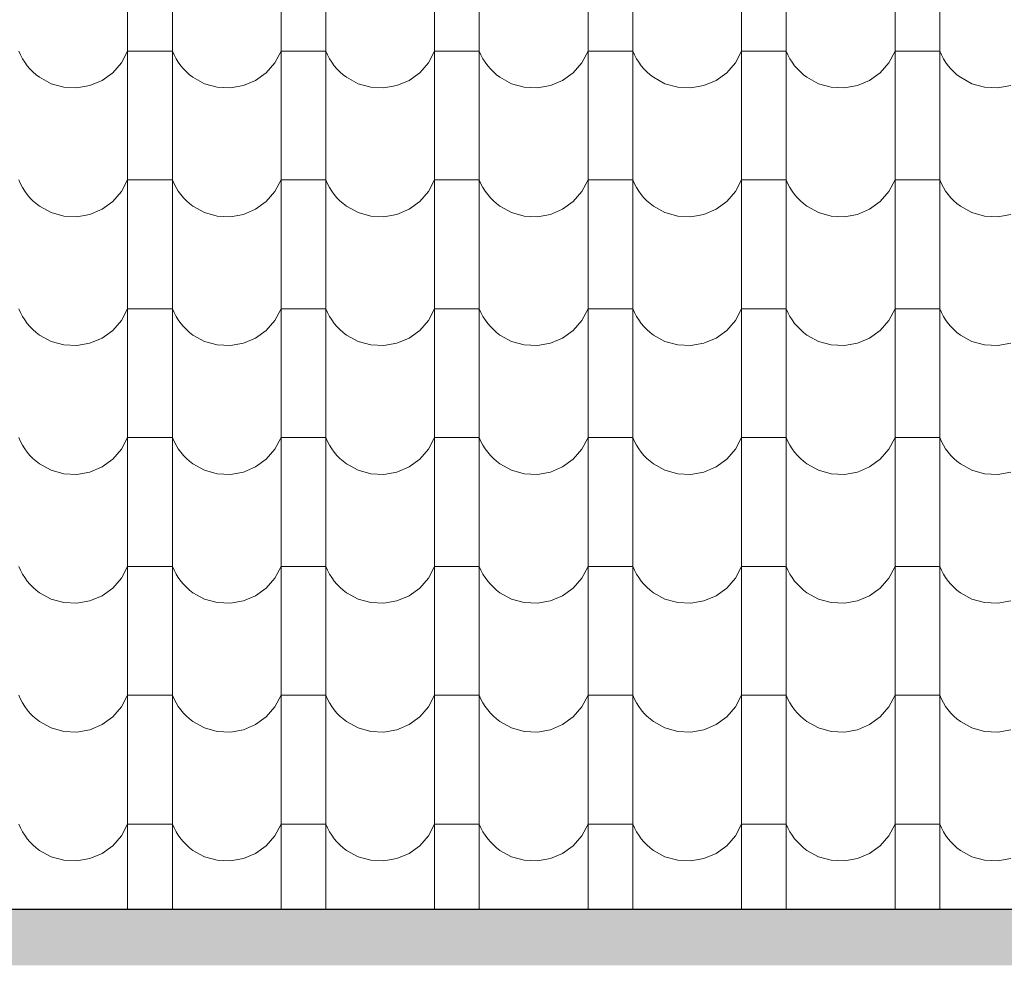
# Model space of a CAD drawing. Header units: millimetres. Extents: x -29624 to 9939, y -6894 to 6495.
# Tile 122 of 243: x -6621 to -6409, y -3588 to -3385. Entities that reach past the tile are written whole.
import ezdxf

# ---------------------------------------------------------------- set-up
doc = ezdxf.new("R2010")
doc.units = ezdxf.units.MM
doc.header["$MEASUREMENT"] = 0
doc.layers.add('810-G Ogólne', color=7, linetype='Continuous')
doc.layers.add('990-D Import IFC', color=7, linetype='Continuous')

# ---------------------------------------------------------------- blocks, each defined once
blk = doc.blocks.new('*X1822', base_point=(515069.4, 47309.9))
at = {"layer": '990-D Import IFC', "color": 251, "linetype": 'Continuous', "lineweight": 13, "true_color": 0x6a6a6a}
for p, q in [((534821.4, -17785.1), (534821.4, -18062.1)), ((534917.5, -17785.1), (534917.5, -18062.1)), ((535151.4, -17785.1), (535151.4, -18062.1)), ((535247.5, -17785.1), (535247.5, -18062.1)), ((535481.4, -17785.1), (535481.4, -18062.1)), ((535577.5, -17785.1), (535577.5, -18062.1)), ((535811.4, -17785.1), (535811.4, -18062.1)), ((535907.5, -17785.1), (535907.5, -18062.1)), ((536141.4, -17785.1), (536141.4, -18062.1)), ((536237.5, -17785.1), (536237.5, -18062.1)), ((536471.4, -17785.1), (536471.4, -18062.1)), ((536567.5, -17785.1), (536567.5, -18062.1)), ((534587.5, -17893.2), (534591.1, -17901.5)), ((534591.1, -17901.5), (534595.4, -17909.6)), ((534595.4, -17909.6), (534600.2, -17917.3)), ((534808.1, -17918.2), (534821.4, -17893.2)), ((534869.4, -17893.2), (534821.4, -17893.2)), ((534917.5, -17893.2), (534869.4, -17893.2)), ((534917.5, -17893.2), (534921.1, -17901.5)), ((534921.1, -17901.5), (534925.4, -17909.6)), ((534925.4, -17909.6), (534930.2, -17917.3)), ((535138.1, -17918.2), (535151.4, -17893.2)), ((535199.4, -17893.2), (535151.4, -17893.2)), ((535247.5, -17893.2), (535199.4, -17893.2)), ((535247.5, -17893.2), (535251.1, -17901.5)), ((535251.1, -17901.5), (535255.4, -17909.6)), ((535255.4, -17909.6), (535260.2, -17917.3)), ((535468.1, -17918.2), (535481.4, -17893.2)), ((535529.4, -17893.2), (535481.4, -17893.2)), ((535577.5, -17893.2), (535529.4, -17893.2)), ((535577.5, -17893.2), (535581.1, -17901.5)), ((535581.1, -17901.5), (535585.4, -17909.6)), ((535585.4, -17909.6), (535590.2, -17917.3)), ((535798.1, -17918.2), (535811.4, -17893.2)), ((535859.4, -17893.2), (535811.4, -17893.2)), ((535907.5, -17893.2), (535859.4, -17893.2)), ((535907.5, -17893.2), (535911.1, -17901.5)), ((535911.1, -17901.5), (535915.4, -17909.6)), ((535915.4, -17909.6), (535920.2, -17917.3)), ((536128.1, -17918.2), (536141.4, -17893.2)), ((536189.4, -17893.2), (536141.4, -17893.2)), ((536237.5, -17893.2), (536189.4, -17893.2)), ((536237.5, -17893.2), (536241.1, -17901.5)), ((536241.1, -17901.5), (536245.4, -17909.6)), ((536245.4, -17909.6), (536250.2, -17917.3)), ((536458.1, -17918.2), (536471.4, -17893.2)), ((536519.4, -17893.2), (536471.4, -17893.2)), ((536567.5, -17893.2), (536519.4, -17893.2)), ((536567.5, -17893.2), (536571.1, -17901.5)), ((536571.1, -17901.5), (536575.4, -17909.6)), ((536575.4, -17909.6), (536580.2, -17917.3)), ((534600.2, -17917.3), (534605.5, -17924.7)), ((534605.5, -17924.7), (534611.4, -17931.6)), ((534611.4, -17931.6), (534617.8, -17938.1)), ((534789.4, -17939.7), (534808.1, -17918.2)), ((534930.2, -17917.3), (534935.5, -17924.7)), ((534935.5, -17924.7), (534941.4, -17931.6)), ((534941.4, -17931.6), (534947.8, -17938.1)), ((535119.4, -17939.7), (535138.1, -17918.2)), ((535260.2, -17917.3), (535265.5, -17924.7)), ((535265.5, -17924.7), (535271.4, -17931.6)), ((535271.4, -17931.6), (535277.8, -17938.1)), ((535449.4, -17939.7), (535468.1, -17918.2)), ((535590.2, -17917.3), (535595.5, -17924.7)), ((535595.5, -17924.7), (535601.4, -17931.6)), ((535601.4, -17931.6), (535607.8, -17938.1)), ((535779.4, -17939.7), (535798.1, -17918.2)), ((535920.2, -17917.3), (535925.5, -17924.7)), ((535925.5, -17924.7), (535931.4, -17931.6)), ((535931.4, -17931.6), (535937.8, -17938.1)), ((536109.4, -17939.7), (536128.1, -17918.2)), ((536250.2, -17917.3), (536255.5, -17924.7)), ((536255.5, -17924.7), (536261.4, -17931.6)), ((536261.4, -17931.6), (536267.8, -17938.1)), ((536439.4, -17939.7), (536458.1, -17918.2)), ((536580.2, -17917.3), (536585.5, -17924.7)), ((536585.5, -17924.7), (536591.4, -17931.6)), ((536591.4, -17931.6), (536597.8, -17938.1)), ((534617.8, -17938.1), (534624.6, -17944.2)), ((534624.6, -17944.2), (534631.9, -17949.7)), ((534631.9, -17949.7), (534656.7, -17963.4)), ((534766.5, -17956.4), (534789.4, -17939.7)), ((534947.8, -17938.1), (534954.6, -17944.2)), ((534954.6, -17944.2), (534961.9, -17949.7)), ((534961.9, -17949.7), (534986.7, -17963.4)), ((535096.5, -17956.4), (535119.4, -17939.7)), ((535277.8, -17938.1), (535284.6, -17944.2)), ((535284.6, -17944.2), (535291.9, -17949.7)), ((535291.9, -17949.7), (535316.7, -17963.4)), ((535426.5, -17956.4), (535449.4, -17939.7)), ((535607.8, -17938.1), (535614.6, -17944.2)), ((535614.6, -17944.2), (535621.9, -17949.7)), ((535621.9, -17949.7), (535646.7, -17963.4)), ((535756.5, -17956.4), (535779.4, -17939.7)), ((535937.8, -17938.1), (535944.6, -17944.2)), ((535944.6, -17944.2), (535951.9, -17949.7)), ((535951.9, -17949.7), (535976.7, -17963.4)), ((536086.5, -17956.4), (536109.4, -17939.7)), ((536267.8, -17938.1), (536274.6, -17944.2)), ((536274.6, -17944.2), (536281.9, -17949.7)), ((536281.9, -17949.7), (536306.7, -17963.4)), ((536416.5, -17956.4), (536439.4, -17939.7)), ((536597.8, -17938.1), (536604.6, -17944.2)), ((536604.6, -17944.2), (536611.9, -17949.7)), ((536611.9, -17949.7), (536636.7, -17963.4)), ((534656.7, -17963.4), (534684.1, -17971.1)), ((534684.1, -17971.1), (534712.4, -17972.5)), ((534712.4, -17972.5), (534740.4, -17967.5)), ((534740.4, -17967.5), (534766.5, -17956.4)), ((534986.7, -17963.4), (535014.1, -17971.1)), ((535014.1, -17971.1), (535042.4, -17972.5)), ((535042.4, -17972.5), (535070.4, -17967.5)), ((535070.4, -17967.5), (535096.5, -17956.4)), ((535316.7, -17963.4), (535344.1, -17971.1)), ((535344.1, -17971.1), (535372.4, -17972.5)), ((535372.4, -17972.5), (535400.4, -17967.5)), ((535400.4, -17967.5), (535426.5, -17956.4)), ((535646.7, -17963.4), (535674.1, -17971.1)), ((535674.1, -17971.1), (535702.4, -17972.5)), ((535702.4, -17972.5), (535730.4, -17967.5)), ((535730.4, -17967.5), (535756.5, -17956.4)), ((535976.7, -17963.4), (536004.1, -17971.1)), ((536004.1, -17971.1), (536032.4, -17972.5)), ((536032.4, -17972.5), (536060.4, -17967.5)), ((536060.4, -17967.5), (536086.5, -17956.4)), ((536306.7, -17963.4), (536334.1, -17971.1)), ((536334.1, -17971.1), (536362.4, -17972.5)), ((536362.4, -17972.5), (536390.4, -17967.5)), ((536390.4, -17967.5), (536416.5, -17956.4)), ((536636.7, -17963.4), (536664.1, -17971.1)), ((536664.1, -17971.1), (536692.4, -17972.5)), ((536692.4, -17972.5), (536720.4, -17967.5)), ((534821.4, -18062.1), (534821.4, -18339.1)), ((534917.5, -18062.1), (534917.5, -18339.1)), ((535151.4, -18062.1), (535151.4, -18339.1)), ((535247.5, -18062.1), (535247.5, -18339.1)), ((535481.4, -18062.1), (535481.4, -18339.1)), ((535577.5, -18062.1), (535577.5, -18339.1)), ((535811.4, -18062.1), (535811.4, -18339.1)), ((535907.5, -18062.1), (535907.5, -18339.1)), ((536141.4, -18062.1), (536141.4, -18339.1)), ((536237.5, -18062.1), (536237.5, -18339.1)), ((536471.4, -18062.1), (536471.4, -18339.1)), ((536567.5, -18062.1), (536567.5, -18339.1)), ((534587.5, -18170.2), (534591.1, -18178.5)), ((534591.1, -18178.5), (534595.4, -18186.6)), ((534808.1, -18195.2), (534821.4, -18170.2)), ((534869.4, -18170.2), (534821.4, -18170.2)), ((534917.5, -18170.2), (534869.4, -18170.2)), ((534917.5, -18170.2), (534921.1, -18178.5)), ((534921.1, -18178.5), (534925.4, -18186.6)), ((535138.1, -18195.2), (535151.4, -18170.2)), ((535199.4, -18170.2), (535151.4, -18170.2)), ((535247.5, -18170.2), (535199.4, -18170.2)), ((535247.5, -18170.2), (535251.1, -18178.5)), ((535251.1, -18178.5), (535255.4, -18186.6)), ((535468.1, -18195.2), (535481.4, -18170.2)), ((535529.4, -18170.2), (535481.4, -18170.2)), ((535577.5, -18170.2), (535529.4, -18170.2)), ((535577.5, -18170.2), (535581.1, -18178.5)), ((535581.1, -18178.5), (535585.4, -18186.6)), ((535798.1, -18195.2), (535811.4, -18170.2)), ((535859.4, -18170.2), (535811.4, -18170.2)), ((535907.5, -18170.2), (535859.4, -18170.2)), ((535907.5, -18170.2), (535911.1, -18178.5)), ((535911.1, -18178.5), (535915.4, -18186.6)), ((536128.1, -18195.2), (536141.4, -18170.2)), ((536189.4, -18170.2), (536141.4, -18170.2)), ((536237.5, -18170.2), (536189.4, -18170.2)), ((536237.5, -18170.2), (536241.1, -18178.5)), ((536241.1, -18178.5), (536245.4, -18186.6)), ((536458.1, -18195.2), (536471.4, -18170.2)), ((536519.4, -18170.2), (536471.4, -18170.2)), ((536567.5, -18170.2), (536519.4, -18170.2)), ((536567.5, -18170.2), (536571.1, -18178.5)), ((536571.1, -18178.5), (536575.4, -18186.6)), ((534595.4, -18186.6), (534600.2, -18194.3)), ((534600.2, -18194.3), (534605.5, -18201.7)), ((534605.5, -18201.7), (534611.4, -18208.6)), ((534789.4, -18216.7), (534808.1, -18195.2)), ((534925.4, -18186.6), (534930.2, -18194.3)), ((534930.2, -18194.3), (534935.5, -18201.7)), ((534935.5, -18201.7), (534941.4, -18208.6)), ((535119.4, -18216.7), (535138.1, -18195.2)), ((535255.4, -18186.6), (535260.2, -18194.3)), ((535260.2, -18194.3), (535265.5, -18201.7)), ((535265.5, -18201.7), (535271.4, -18208.6)), ((535449.4, -18216.7), (535468.1, -18195.2)), ((535585.4, -18186.6), (535590.2, -18194.3)), ((535590.2, -18194.3), (535595.5, -18201.7)), ((535595.5, -18201.7), (535601.4, -18208.6)), ((535779.4, -18216.7), (535798.1, -18195.2)), ((535915.4, -18186.6), (535920.2, -18194.3)), ((535920.2, -18194.3), (535925.5, -18201.7)), ((535925.5, -18201.7), (535931.4, -18208.6)), ((536109.4, -18216.7), (536128.1, -18195.2)), ((536245.4, -18186.6), (536250.2, -18194.3)), ((536250.2, -18194.3), (536255.5, -18201.7)), ((536255.5, -18201.7), (536261.4, -18208.6)), ((536439.4, -18216.7), (536458.1, -18195.2)), ((536575.4, -18186.6), (536580.2, -18194.3)), ((536580.2, -18194.3), (536585.5, -18201.7)), ((536585.5, -18201.7), (536591.4, -18208.6)), ((534611.4, -18208.6), (534617.8, -18215.1)), ((534617.8, -18215.1), (534624.6, -18221.2)), ((534624.6, -18221.2), (534631.9, -18226.7)), ((534631.9, -18226.7), (534656.7, -18240.4)), ((534766.5, -18233.4), (534789.4, -18216.7)), ((534941.4, -18208.6), (534947.8, -18215.1)), ((534947.8, -18215.1), (534954.6, -18221.2)), ((534954.6, -18221.2), (534961.9, -18226.7)), ((534961.9, -18226.7), (534986.7, -18240.4)), ((535096.5, -18233.4), (535119.4, -18216.7)), ((535271.4, -18208.6), (535277.8, -18215.1)), ((535277.8, -18215.1), (535284.6, -18221.2)), ((535284.6, -18221.2), (535291.9, -18226.7)), ((535291.9, -18226.7), (535316.7, -18240.4)), ((535426.5, -18233.4), (535449.4, -18216.7)), ((535601.4, -18208.6), (535607.8, -18215.1)), ((535607.8, -18215.1), (535614.6, -18221.2)), ((535614.6, -18221.2), (535621.9, -18226.7)), ((535621.9, -18226.7), (535646.7, -18240.4)), ((535756.5, -18233.4), (535779.4, -18216.7)), ((535931.4, -18208.6), (535937.8, -18215.1)), ((535937.8, -18215.1), (535944.6, -18221.2)), ((535944.6, -18221.2), (535951.9, -18226.7)), ((535951.9, -18226.7), (535976.7, -18240.4)), ((536086.5, -18233.4), (536109.4, -18216.7)), ((536261.4, -18208.6), (536267.8, -18215.1)), ((536267.8, -18215.1), (536274.6, -18221.2)), ((536274.6, -18221.2), (536281.9, -18226.7)), ((536281.9, -18226.7), (536306.7, -18240.4)), ((536416.5, -18233.4), (536439.4, -18216.7)), ((536591.4, -18208.6), (536597.8, -18215.1)), ((536597.8, -18215.1), (536604.6, -18221.2)), ((536604.6, -18221.2), (536611.9, -18226.7)), ((536611.9, -18226.7), (536636.7, -18240.4)), ((534656.7, -18240.4), (534684.1, -18248.1)), ((534684.1, -18248.1), (534712.4, -18249.5)), ((534712.4, -18249.5), (534740.4, -18244.5)), ((534740.4, -18244.5), (534766.5, -18233.4)), ((534986.7, -18240.4), (535014.1, -18248.1)), ((535014.1, -18248.1), (535042.4, -18249.5)), ((535042.4, -18249.5), (535070.4, -18244.5)), ((535070.4, -18244.5), (535096.5, -18233.4)), ((535316.7, -18240.4), (535344.1, -18248.1)), ((535344.1, -18248.1), (535372.4, -18249.5)), ((535372.4, -18249.5), (535400.4, -18244.5)), ((535400.4, -18244.5), (535426.5, -18233.4)), ((535646.7, -18240.4), (535674.1, -18248.1)), ((535674.1, -18248.1), (535702.4, -18249.5)), ((535702.4, -18249.5), (535730.4, -18244.5)), ((535730.4, -18244.5), (535756.5, -18233.4)), ((535976.7, -18240.4), (536004.1, -18248.1)), ((536004.1, -18248.1), (536032.4, -18249.5)), ((536032.4, -18249.5), (536060.4, -18244.5)), ((536060.4, -18244.5), (536086.5, -18233.4)), ((536306.7, -18240.4), (536334.1, -18248.1)), ((536334.1, -18248.1), (536362.4, -18249.5)), ((536362.4, -18249.5), (536390.4, -18244.5)), ((536390.4, -18244.5), (536416.5, -18233.4)), ((536636.7, -18240.4), (536664.1, -18248.1)), ((536664.1, -18248.1), (536692.4, -18249.5)), ((536692.4, -18249.5), (536720.4, -18244.5)), ((534821.4, -18339.1), (534821.4, -18616.1)), ((534917.5, -18339.1), (534917.5, -18616.1)), ((535151.4, -18339.1), (535151.4, -18616.1)), ((535247.5, -18339.1), (535247.5, -18616.1)), ((535481.4, -18339.1), (535481.4, -18616.1)), ((535577.5, -18339.1), (535577.5, -18616.1)), ((535811.4, -18339.1), (535811.4, -18616.1)), ((535907.5, -18339.1), (535907.5, -18616.1)), ((536141.4, -18339.1), (536141.4, -18616.1)), ((536237.5, -18339.1), (536237.5, -18616.1)), ((536471.4, -18339.1), (536471.4, -18616.1)), ((536567.5, -18339.1), (536567.5, -18616.1)), ((534587.5, -18447.2), (534591.1, -18455.5)), ((534591.1, -18455.5), (534595.4, -18463.6)), ((534808.1, -18472.2), (534821.4, -18447.2)), ((534869.4, -18447.2), (534821.4, -18447.2)), ((534917.5, -18447.2), (534869.4, -18447.2)), ((534917.5, -18447.2), (534921.1, -18455.5)), ((534921.1, -18455.5), (534925.4, -18463.6)), ((535138.1, -18472.2), (535151.4, -18447.2)), ((535199.4, -18447.2), (535151.4, -18447.2)), ((535247.5, -18447.2), (535199.4, -18447.2)), ((535247.5, -18447.2), (535251.1, -18455.5)), ((535251.1, -18455.5), (535255.4, -18463.6)), ((535468.1, -18472.2), (535481.4, -18447.2)), ((535529.4, -18447.2), (535481.4, -18447.2)), ((535577.5, -18447.2), (535529.4, -18447.2)), ((535577.5, -18447.2), (535581.1, -18455.5)), ((535581.1, -18455.5), (535585.4, -18463.6)), ((535798.1, -18472.2), (535811.4, -18447.2)), ((535859.4, -18447.2), (535811.4, -18447.2)), ((535907.5, -18447.2), (535859.4, -18447.2)), ((535907.5, -18447.2), (535911.1, -18455.5)), ((535911.1, -18455.5), (535915.4, -18463.6)), ((536128.1, -18472.2), (536141.4, -18447.2)), ((536189.4, -18447.2), (536141.4, -18447.2)), ((536237.5, -18447.2), (536189.4, -18447.2)), ((536237.5, -18447.2), (536241.1, -18455.5)), ((536241.1, -18455.5), (536245.4, -18463.6)), ((536458.1, -18472.2), (536471.4, -18447.2)), ((536519.4, -18447.2), (536471.4, -18447.2)), ((536567.5, -18447.2), (536519.4, -18447.2)), ((536567.5, -18447.2), (536571.1, -18455.5)), ((536571.1, -18455.5), (536575.4, -18463.6)), ((534595.4, -18463.6), (534600.2, -18471.3)), ((534600.2, -18471.3), (534605.5, -18478.7)), ((534605.5, -18478.7), (534611.4, -18485.6)), ((534789.4, -18493.7), (534808.1, -18472.2)), ((534925.4, -18463.6), (534930.2, -18471.3)), ((534930.2, -18471.3), (534935.5, -18478.7)), ((534935.5, -18478.7), (534941.4, -18485.6)), ((535119.4, -18493.7), (535138.1, -18472.2)), ((535255.4, -18463.6), (535260.2, -18471.3)), ((535260.2, -18471.3), (535265.5, -18478.7)), ((535265.5, -18478.7), (535271.4, -18485.6)), ((535449.4, -18493.7), (535468.1, -18472.2)), ((535585.4, -18463.6), (535590.2, -18471.3)), ((535590.2, -18471.3), (535595.5, -18478.7)), ((535595.5, -18478.7), (535601.4, -18485.6)), ((535779.4, -18493.7), (535798.1, -18472.2)), ((535915.4, -18463.6), (535920.2, -18471.3)), ((535920.2, -18471.3), (535925.5, -18478.7)), ((535925.5, -18478.7), (535931.4, -18485.6)), ((536109.4, -18493.7), (536128.1, -18472.2)), ((536245.4, -18463.6), (536250.2, -18471.3)), ((536250.2, -18471.3), (536255.5, -18478.7)), ((536255.5, -18478.7), (536261.4, -18485.6)), ((536439.4, -18493.7), (536458.1, -18472.2)), ((536575.4, -18463.6), (536580.2, -18471.3)), ((536580.2, -18471.3), (536585.5, -18478.7)), ((536585.5, -18478.7), (536591.4, -18485.6)), ((534611.4, -18485.6), (534617.8, -18492.1)), ((534617.8, -18492.1), (534624.6, -18498.2)), ((534624.6, -18498.2), (534631.9, -18503.7)), ((534766.5, -18510.4), (534789.4, -18493.7)), ((534941.4, -18485.6), (534947.8, -18492.1)), ((534947.8, -18492.1), (534954.6, -18498.2)), ((534954.6, -18498.2), (534961.9, -18503.7)), ((535096.5, -18510.4), (535119.4, -18493.7)), ((535271.4, -18485.6), (535277.8, -18492.1)), ((535277.8, -18492.1), (535284.6, -18498.2)), ((535284.6, -18498.2), (535291.9, -18503.7)), ((535426.5, -18510.4), (535449.4, -18493.7)), ((535601.4, -18485.6), (535607.8, -18492.1)), ((535607.8, -18492.1), (535614.6, -18498.2)), ((535614.6, -18498.2), (535621.9, -18503.7)), ((535756.5, -18510.4), (535779.4, -18493.7)), ((535931.4, -18485.6), (535937.8, -18492.1)), ((535937.8, -18492.1), (535944.6, -18498.2)), ((535944.6, -18498.2), (535951.9, -18503.7)), ((536086.5, -18510.4), (536109.4, -18493.7)), ((536261.4, -18485.6), (536267.8, -18492.1)), ((536267.8, -18492.1), (536274.6, -18498.2)), ((536274.6, -18498.2), (536281.9, -18503.7)), ((536416.5, -18510.4), (536439.4, -18493.7)), ((536591.4, -18485.6), (536597.8, -18492.1)), ((536597.8, -18492.1), (536604.6, -18498.2)), ((536604.6, -18498.2), (536611.9, -18503.7)), ((534631.9, -18503.7), (534656.7, -18517.4)), ((534656.7, -18517.4), (534684.1, -18525.1)), ((534712.4, -18526.5), (534740.4, -18521.5)), ((534740.4, -18521.5), (534766.5, -18510.4)), ((534961.9, -18503.7), (534986.7, -18517.4)), ((534986.7, -18517.4), (535014.1, -18525.1)), ((535042.4, -18526.5), (535070.4, -18521.5)), ((535070.4, -18521.5), (535096.5, -18510.4)), ((535291.9, -18503.7), (535316.7, -18517.4)), ((535316.7, -18517.4), (535344.1, -18525.1)), ((535372.4, -18526.5), (535400.4, -18521.5)), ((535400.4, -18521.5), (535426.5, -18510.4)), ((535621.9, -18503.7), (535646.7, -18517.4)), ((535646.7, -18517.4), (535674.1, -18525.1)), ((535702.4, -18526.5), (535730.4, -18521.5)), ((535730.4, -18521.5), (535756.5, -18510.4)), ((535951.9, -18503.7), (535976.7, -18517.4)), ((535976.7, -18517.4), (536004.1, -18525.1)), ((536032.4, -18526.5), (536060.4, -18521.5)), ((536060.4, -18521.5), (536086.5, -18510.4)), ((536281.9, -18503.7), (536306.7, -18517.4)), ((536306.7, -18517.4), (536334.1, -18525.1)), ((536362.4, -18526.5), (536390.4, -18521.5)), ((536390.4, -18521.5), (536416.5, -18510.4)), ((536611.9, -18503.7), (536636.7, -18517.4)), ((536636.7, -18517.4), (536664.1, -18525.1)), ((536692.4, -18526.5), (536720.4, -18521.5)), ((534684.1, -18525.1), (534712.4, -18526.5)), ((535014.1, -18525.1), (535042.4, -18526.5)), ((535344.1, -18525.1), (535372.4, -18526.5)), ((535674.1, -18525.1), (535702.4, -18526.5)), ((536004.1, -18525.1), (536032.4, -18526.5)), ((536334.1, -18525.1), (536362.4, -18526.5)), ((536664.1, -18525.1), (536692.4, -18526.5)), ((534821.4, -18616.1), (534821.4, -18893.1)), ((534917.5, -18616.1), (534917.5, -18893.1)), ((535151.4, -18616.1), (535151.4, -18893.1)), ((535247.5, -18616.1), (535247.5, -18893.1)), ((535481.4, -18616.1), (535481.4, -18893.1)), ((535577.5, -18616.1), (535577.5, -18893.1)), ((535811.4, -18616.1), (535811.4, -18893.1)), ((535907.5, -18616.1), (535907.5, -18893.1)), ((536141.4, -18616.1), (536141.4, -18893.1)), ((536237.5, -18616.1), (536237.5, -18893.1)), ((536471.4, -18616.1), (536471.4, -18893.1)), ((536567.5, -18616.1), (536567.5, -18893.1)), ((534587.5, -18724.2), (534591.1, -18732.5)), ((534591.1, -18732.5), (534595.4, -18740.6)), ((534808.1, -18749.2), (534821.4, -18724.2)), ((534869.4, -18724.2), (534821.4, -18724.2)), ((534917.5, -18724.2), (534869.4, -18724.2)), ((534917.5, -18724.2), (534921.1, -18732.5)), ((534921.1, -18732.5), (534925.4, -18740.6)), ((535138.1, -18749.2), (535151.4, -18724.2)), ((535199.4, -18724.2), (535151.4, -18724.2)), ((535247.5, -18724.2), (535199.4, -18724.2)), ((535247.5, -18724.2), (535251.1, -18732.5)), ((535251.1, -18732.5), (535255.4, -18740.6)), ((535468.1, -18749.2), (535481.4, -18724.2)), ((535529.4, -18724.2), (535481.4, -18724.2)), ((535577.5, -18724.2), (535529.4, -18724.2)), ((535577.5, -18724.2), (535581.1, -18732.5)), ((535581.1, -18732.5), (535585.4, -18740.6)), ((535798.1, -18749.2), (535811.4, -18724.2)), ((535859.4, -18724.2), (535811.4, -18724.2)), ((535907.5, -18724.2), (535859.4, -18724.2)), ((535907.5, -18724.2), (535911.1, -18732.5)), ((535911.1, -18732.5), (535915.4, -18740.6)), ((536128.1, -18749.2), (536141.4, -18724.2)), ((536189.4, -18724.2), (536141.4, -18724.2)), ((536237.5, -18724.2), (536189.4, -18724.2)), ((536237.5, -18724.2), (536241.1, -18732.5)), ((536241.1, -18732.5), (536245.4, -18740.6)), ((536458.1, -18749.2), (536471.4, -18724.2)), ((536519.4, -18724.2), (536471.4, -18724.2)), ((536567.5, -18724.2), (536519.4, -18724.2)), ((536567.5, -18724.2), (536571.1, -18732.5)), ((536571.1, -18732.5), (536575.4, -18740.6)), ((534595.4, -18740.6), (534600.2, -18748.3)), ((534600.2, -18748.3), (534605.5, -18755.7)), ((534605.5, -18755.7), (534611.4, -18762.6)), ((534789.4, -18770.7), (534808.1, -18749.2)), ((534925.4, -18740.6), (534930.2, -18748.3)), ((534930.2, -18748.3), (534935.5, -18755.7)), ((534935.5, -18755.7), (534941.4, -18762.6)), ((535119.4, -18770.7), (535138.1, -18749.2)), ((535255.4, -18740.6), (535260.2, -18748.3)), ((535260.2, -18748.3), (535265.5, -18755.7)), ((535265.5, -18755.7), (535271.4, -18762.6)), ((535449.4, -18770.7), (535468.1, -18749.2)), ((535585.4, -18740.6), (535590.2, -18748.3)), ((535590.2, -18748.3), (535595.5, -18755.7)), ((535595.5, -18755.7), (535601.4, -18762.6)), ((535779.4, -18770.7), (535798.1, -18749.2)), ((535915.4, -18740.6), (535920.2, -18748.3)), ((535920.2, -18748.3), (535925.5, -18755.7)), ((535925.5, -18755.7), (535931.4, -18762.6)), ((536109.4, -18770.7), (536128.1, -18749.2)), ((536245.4, -18740.6), (536250.2, -18748.3)), ((536250.2, -18748.3), (536255.5, -18755.7)), ((536255.5, -18755.7), (536261.4, -18762.6)), ((536439.4, -18770.7), (536458.1, -18749.2)), ((536575.4, -18740.6), (536580.2, -18748.3)), ((536580.2, -18748.3), (536585.5, -18755.7)), ((536585.5, -18755.7), (536591.4, -18762.6)), ((534611.4, -18762.6), (534617.8, -18769.1)), ((534617.8, -18769.1), (534624.6, -18775.2)), ((534624.6, -18775.2), (534631.9, -18780.7)), ((534766.5, -18787.4), (534789.4, -18770.7)), ((534941.4, -18762.6), (534947.8, -18769.1)), ((534947.8, -18769.1), (534954.6, -18775.2)), ((534954.6, -18775.2), (534961.9, -18780.7)), ((535096.5, -18787.4), (535119.4, -18770.7)), ((535271.4, -18762.6), (535277.8, -18769.1)), ((535277.8, -18769.1), (535284.6, -18775.2)), ((535284.6, -18775.2), (535291.9, -18780.7)), ((535426.5, -18787.4), (535449.4, -18770.7)), ((535601.4, -18762.6), (535607.8, -18769.1)), ((535607.8, -18769.1), (535614.6, -18775.2)), ((535614.6, -18775.2), (535621.9, -18780.7)), ((535756.5, -18787.4), (535779.4, -18770.7)), ((535931.4, -18762.6), (535937.8, -18769.1)), ((535937.8, -18769.1), (535944.6, -18775.2)), ((535944.6, -18775.2), (535951.9, -18780.7)), ((536086.5, -18787.4), (536109.4, -18770.7)), ((536261.4, -18762.6), (536267.8, -18769.1)), ((536267.8, -18769.1), (536274.6, -18775.2)), ((536274.6, -18775.2), (536281.9, -18780.7)), ((536416.5, -18787.4), (536439.4, -18770.7)), ((536591.4, -18762.6), (536597.8, -18769.1)), ((536597.8, -18769.1), (536604.6, -18775.2)), ((536604.6, -18775.2), (536611.9, -18780.7)), ((534631.9, -18780.7), (534656.7, -18794.4)), ((534656.7, -18794.4), (534684.1, -18802.1)), ((534712.4, -18803.5), (534740.4, -18798.5)), ((534740.4, -18798.5), (534766.5, -18787.4)), ((534961.9, -18780.7), (534986.7, -18794.4)), ((534986.7, -18794.4), (535014.1, -18802.1)), ((535042.4, -18803.5), (535070.4, -18798.5)), ((535070.4, -18798.5), (535096.5, -18787.4)), ((535291.9, -18780.7), (535316.7, -18794.4)), ((535316.7, -18794.4), (535344.1, -18802.1)), ((535372.4, -18803.5), (535400.4, -18798.5)), ((535400.4, -18798.5), (535426.5, -18787.4)), ((535621.9, -18780.7), (535646.7, -18794.4)), ((535646.7, -18794.4), (535674.1, -18802.1)), ((535702.4, -18803.5), (535730.4, -18798.5)), ((535730.4, -18798.5), (535756.5, -18787.4)), ((535951.9, -18780.7), (535976.7, -18794.4)), ((535976.7, -18794.4), (536004.1, -18802.1)), ((536032.4, -18803.5), (536060.4, -18798.5)), ((536060.4, -18798.5), (536086.5, -18787.4)), ((536281.9, -18780.7), (536306.7, -18794.4)), ((536306.7, -18794.4), (536334.1, -18802.1)), ((536362.4, -18803.5), (536390.4, -18798.5)), ((536390.4, -18798.5), (536416.5, -18787.4)), ((536611.9, -18780.7), (536636.7, -18794.4)), ((536636.7, -18794.4), (536664.1, -18802.1)), ((536692.4, -18803.5), (536720.4, -18798.5)), ((534684.1, -18802.1), (534712.4, -18803.5)), ((535014.1, -18802.1), (535042.4, -18803.5)), ((535344.1, -18802.1), (535372.4, -18803.5)), ((535674.1, -18802.1), (535702.4, -18803.5)), ((536004.1, -18802.1), (536032.4, -18803.5)), ((536334.1, -18802.1), (536362.4, -18803.5)), ((536664.1, -18802.1), (536692.4, -18803.5)), ((534821.4, -18893.1), (534821.4, -19170.1)), ((534917.5, -18893.1), (534917.5, -19170.1)), ((535151.4, -18893.1), (535151.4, -19170.1)), ((535247.5, -18893.1), (535247.5, -19170.1)), ((535481.4, -18893.1), (535481.4, -19170.1)), ((535577.5, -18893.1), (535577.5, -19170.1)), ((535811.4, -18893.1), (535811.4, -19170.1)), ((535907.5, -18893.1), (535907.5, -19170.1)), ((536141.4, -18893.1), (536141.4, -19170.1)), ((536237.5, -18893.1), (536237.5, -19170.1)), ((536471.4, -18893.1), (536471.4, -19170.1)), ((536567.5, -18893.1), (536567.5, -19170.1)), ((534587.5, -19001.2), (534591.1, -19009.5)), ((534591.1, -19009.5), (534595.4, -19017.6)), ((534808.1, -19026.2), (534821.4, -19001.2)), ((534869.4, -19001.2), (534821.4, -19001.2)), ((534917.5, -19001.2), (534869.4, -19001.2)), ((534917.5, -19001.2), (534921.1, -19009.5)), ((534921.1, -19009.5), (534925.4, -19017.6)), ((535138.1, -19026.2), (535151.4, -19001.2)), ((535199.4, -19001.2), (535151.4, -19001.2)), ((535247.5, -19001.2), (535199.4, -19001.2)), ((535247.5, -19001.2), (535251.1, -19009.5)), ((535251.1, -19009.5), (535255.4, -19017.6)), ((535468.1, -19026.2), (535481.4, -19001.2)), ((535529.4, -19001.2), (535481.4, -19001.2)), ((535577.5, -19001.2), (535529.4, -19001.2)), ((535577.5, -19001.2), (535581.1, -19009.5)), ((535581.1, -19009.5), (535585.4, -19017.6)), ((535798.1, -19026.2), (535811.4, -19001.2)), ((535859.4, -19001.2), (535811.4, -19001.2)), ((535907.5, -19001.2), (535859.4, -19001.2)), ((535907.5, -19001.2), (535911.1, -19009.5)), ((535911.1, -19009.5), (535915.4, -19017.6)), ((536128.1, -19026.2), (536141.4, -19001.2)), ((536189.4, -19001.2), (536141.4, -19001.2)), ((536237.5, -19001.2), (536189.4, -19001.2)), ((536237.5, -19001.2), (536241.1, -19009.5)), ((536241.1, -19009.5), (536245.4, -19017.6)), ((536458.1, -19026.2), (536471.4, -19001.2)), ((536519.4, -19001.2), (536471.4, -19001.2)), ((536567.5, -19001.2), (536519.4, -19001.2)), ((536567.5, -19001.2), (536571.1, -19009.5)), ((536571.1, -19009.5), (536575.4, -19017.6)), ((534595.4, -19017.6), (534600.2, -19025.3)), ((534600.2, -19025.3), (534605.5, -19032.7)), ((534605.5, -19032.7), (534611.4, -19039.6)), ((534789.4, -19047.7), (534808.1, -19026.2)), ((534925.4, -19017.6), (534930.2, -19025.3)), ((534930.2, -19025.3), (534935.5, -19032.7)), ((534935.5, -19032.7), (534941.4, -19039.6)), ((535119.4, -19047.7), (535138.1, -19026.2)), ((535255.4, -19017.6), (535260.2, -19025.3)), ((535260.2, -19025.3), (535265.5, -19032.7)), ((535265.5, -19032.7), (535271.4, -19039.6)), ((535449.4, -19047.7), (535468.1, -19026.2)), ((535585.4, -19017.6), (535590.2, -19025.3)), ((535590.2, -19025.3), (535595.5, -19032.7)), ((535595.5, -19032.7), (535601.4, -19039.6)), ((535779.4, -19047.7), (535798.1, -19026.2)), ((535915.4, -19017.6), (535920.2, -19025.3)), ((535920.2, -19025.3), (535925.5, -19032.7)), ((535925.5, -19032.7), (535931.4, -19039.6)), ((536109.4, -19047.7), (536128.1, -19026.2)), ((536245.4, -19017.6), (536250.2, -19025.3)), ((536250.2, -19025.3), (536255.5, -19032.7)), ((536255.5, -19032.7), (536261.4, -19039.6)), ((536439.4, -19047.7), (536458.1, -19026.2)), ((536575.4, -19017.6), (536580.2, -19025.3)), ((536580.2, -19025.3), (536585.5, -19032.7)), ((536585.5, -19032.7), (536591.4, -19039.6)), ((534611.4, -19039.6), (534617.8, -19046.1)), ((534617.8, -19046.1), (534624.6, -19052.2)), ((534624.6, -19052.2), (534631.9, -19057.7)), ((534766.5, -19064.4), (534789.4, -19047.7)), ((534941.4, -19039.6), (534947.8, -19046.1)), ((534947.8, -19046.1), (534954.6, -19052.2)), ((534954.6, -19052.2), (534961.9, -19057.7)), ((535096.5, -19064.4), (535119.4, -19047.7)), ((535271.4, -19039.6), (535277.8, -19046.1)), ((535277.8, -19046.1), (535284.6, -19052.2)), ((535284.6, -19052.2), (535291.9, -19057.7)), ((535426.5, -19064.4), (535449.4, -19047.7)), ((535601.4, -19039.6), (535607.8, -19046.1)), ((535607.8, -19046.1), (535614.6, -19052.2)), ((535614.6, -19052.2), (535621.9, -19057.7)), ((535756.5, -19064.4), (535779.4, -19047.7)), ((535931.4, -19039.6), (535937.8, -19046.1)), ((535937.8, -19046.1), (535944.6, -19052.2)), ((535944.6, -19052.2), (535951.9, -19057.7)), ((536086.5, -19064.4), (536109.4, -19047.7)), ((536261.4, -19039.6), (536267.8, -19046.1)), ((536267.8, -19046.1), (536274.6, -19052.2)), ((536274.6, -19052.2), (536281.9, -19057.7)), ((536416.5, -19064.4), (536439.4, -19047.7)), ((536591.4, -19039.6), (536597.8, -19046.1)), ((536597.8, -19046.1), (536604.6, -19052.2)), ((536604.6, -19052.2), (536611.9, -19057.7)), ((534631.9, -19057.7), (534656.7, -19071.4)), ((534656.7, -19071.4), (534684.1, -19079.1)), ((534740.4, -19075.5), (534766.5, -19064.4)), ((534961.9, -19057.7), (534986.7, -19071.4)), ((534986.7, -19071.4), (535014.1, -19079.1)), ((535070.4, -19075.5), (535096.5, -19064.4)), ((535291.9, -19057.7), (535316.7, -19071.4)), ((535316.7, -19071.4), (535344.1, -19079.1)), ((535400.4, -19075.5), (535426.5, -19064.4)), ((535621.9, -19057.7), (535646.7, -19071.4)), ((535646.7, -19071.4), (535674.1, -19079.1)), ((535730.4, -19075.5), (535756.5, -19064.4)), ((535951.9, -19057.7), (535976.7, -19071.4)), ((535976.7, -19071.4), (536004.1, -19079.1)), ((536060.4, -19075.5), (536086.5, -19064.4)), ((536281.9, -19057.7), (536306.7, -19071.4)), ((536306.7, -19071.4), (536334.1, -19079.1)), ((536390.4, -19075.5), (536416.5, -19064.4)), ((536611.9, -19057.7), (536636.7, -19071.4)), ((536636.7, -19071.4), (536664.1, -19079.1)), ((534684.1, -19079.1), (534712.4, -19080.5)), ((534712.4, -19080.5), (534740.4, -19075.5)), ((535014.1, -19079.1), (535042.4, -19080.5)), ((535042.4, -19080.5), (535070.4, -19075.5)), ((535344.1, -19079.1), (535372.4, -19080.5)), ((535372.4, -19080.5), (535400.4, -19075.5)), ((535674.1, -19079.1), (535702.4, -19080.5)), ((535702.4, -19080.5), (535730.4, -19075.5)), ((536004.1, -19079.1), (536032.4, -19080.5)), ((536032.4, -19080.5), (536060.4, -19075.5)), ((536334.1, -19079.1), (536362.4, -19080.5)), ((536362.4, -19080.5), (536390.4, -19075.5)), ((536664.1, -19079.1), (536692.4, -19080.5)), ((536692.4, -19080.5), (536720.4, -19075.5)), ((534821.4, -19170.1), (534821.4, -19447.1)), ((534917.5, -19170.1), (534917.5, -19447.1)), ((535151.4, -19170.1), (535151.4, -19447.1)), ((535247.5, -19170.1), (535247.5, -19447.1)), ((535481.4, -19170.1), (535481.4, -19447.1)), ((535577.5, -19170.1), (535577.5, -19447.1)), ((535811.4, -19170.1), (535811.4, -19447.1)), ((535907.5, -19170.1), (535907.5, -19447.1)), ((536141.4, -19170.1), (536141.4, -19447.1)), ((536237.5, -19170.1), (536237.5, -19447.1)), ((536471.4, -19170.1), (536471.4, -19447.1)), ((536567.5, -19170.1), (536567.5, -19447.1)), ((534587.5, -19278.2), (534591.1, -19286.5)), ((534591.1, -19286.5), (534595.4, -19294.6)), ((534808.1, -19303.2), (534821.4, -19278.2)), ((534869.4, -19278.2), (534821.4, -19278.2)), ((534917.5, -19278.2), (534869.4, -19278.2)), ((534917.5, -19278.2), (534921.1, -19286.5)), ((534921.1, -19286.5), (534925.4, -19294.6)), ((535138.1, -19303.2), (535151.4, -19278.2)), ((535199.4, -19278.2), (535151.4, -19278.2)), ((535247.5, -19278.2), (535199.4, -19278.2)), ((535247.5, -19278.2), (535251.1, -19286.5)), ((535251.1, -19286.5), (535255.4, -19294.6)), ((535468.1, -19303.2), (535481.4, -19278.2)), ((535529.4, -19278.2), (535481.4, -19278.2)), ((535577.5, -19278.2), (535529.4, -19278.2)), ((535577.5, -19278.2), (535581.1, -19286.5)), ((535581.1, -19286.5), (535585.4, -19294.6)), ((535798.1, -19303.2), (535811.4, -19278.2)), ((535859.4, -19278.2), (535811.4, -19278.2)), ((535907.5, -19278.2), (535859.4, -19278.2)), ((535907.5, -19278.2), (535911.1, -19286.5)), ((535911.1, -19286.5), (535915.4, -19294.6)), ((536128.1, -19303.2), (536141.4, -19278.2)), ((536189.4, -19278.2), (536141.4, -19278.2)), ((536237.5, -19278.2), (536189.4, -19278.2)), ((536237.5, -19278.2), (536241.1, -19286.5)), ((536241.1, -19286.5), (536245.4, -19294.6)), ((536458.1, -19303.2), (536471.4, -19278.2)), ((536519.4, -19278.2), (536471.4, -19278.2)), ((536567.5, -19278.2), (536519.4, -19278.2)), ((536567.5, -19278.2), (536571.1, -19286.5)), ((536571.1, -19286.5), (536575.4, -19294.6)), ((534595.4, -19294.6), (534600.2, -19302.3)), ((534600.2, -19302.3), (534605.5, -19309.7)), ((534789.4, -19324.7), (534808.1, -19303.2)), ((534925.4, -19294.6), (534930.2, -19302.3)), ((534930.2, -19302.3), (534935.5, -19309.7)), ((535119.4, -19324.7), (535138.1, -19303.2)), ((535255.4, -19294.6), (535260.2, -19302.3)), ((535260.2, -19302.3), (535265.5, -19309.7)), ((535449.4, -19324.7), (535468.1, -19303.2)), ((535585.4, -19294.6), (535590.2, -19302.3)), ((535590.2, -19302.3), (535595.5, -19309.7)), ((535779.4, -19324.7), (535798.1, -19303.2)), ((535915.4, -19294.6), (535920.2, -19302.3)), ((535920.2, -19302.3), (535925.5, -19309.7)), ((536109.4, -19324.7), (536128.1, -19303.2)), ((536245.4, -19294.6), (536250.2, -19302.3)), ((536250.2, -19302.3), (536255.5, -19309.7)), ((536439.4, -19324.7), (536458.1, -19303.2)), ((536575.4, -19294.6), (536580.2, -19302.3)), ((536580.2, -19302.3), (536585.5, -19309.7)), ((534605.5, -19309.7), (534611.4, -19316.6)), ((534611.4, -19316.6), (534617.8, -19323.1)), ((534617.8, -19323.1), (534624.6, -19329.2)), ((534766.5, -19341.4), (534789.4, -19324.7)), ((534935.5, -19309.7), (534941.4, -19316.6)), ((534941.4, -19316.6), (534947.8, -19323.1)), ((534947.8, -19323.1), (534954.6, -19329.2)), ((535096.5, -19341.4), (535119.4, -19324.7)), ((535265.5, -19309.7), (535271.4, -19316.6)), ((535271.4, -19316.6), (535277.8, -19323.1)), ((535277.8, -19323.1), (535284.6, -19329.2)), ((535426.5, -19341.4), (535449.4, -19324.7)), ((535595.5, -19309.7), (535601.4, -19316.6)), ((535601.4, -19316.6), (535607.8, -19323.1)), ((535607.8, -19323.1), (535614.6, -19329.2)), ((535756.5, -19341.4), (535779.4, -19324.7)), ((535925.5, -19309.7), (535931.4, -19316.6)), ((535931.4, -19316.6), (535937.8, -19323.1)), ((535937.8, -19323.1), (535944.6, -19329.2)), ((536086.5, -19341.4), (536109.4, -19324.7)), ((536255.5, -19309.7), (536261.4, -19316.6)), ((536261.4, -19316.6), (536267.8, -19323.1)), ((536267.8, -19323.1), (536274.6, -19329.2)), ((536416.5, -19341.4), (536439.4, -19324.7)), ((536585.5, -19309.7), (536591.4, -19316.6)), ((536591.4, -19316.6), (536597.8, -19323.1)), ((536597.8, -19323.1), (536604.6, -19329.2)), ((534624.6, -19329.2), (534631.9, -19334.7)), ((534631.9, -19334.7), (534656.7, -19348.4)), ((534656.7, -19348.4), (534684.1, -19356.1)), ((534740.4, -19352.5), (534766.5, -19341.4)), ((534954.6, -19329.2), (534961.9, -19334.7)), ((534961.9, -19334.7), (534986.7, -19348.4)), ((534986.7, -19348.4), (535014.1, -19356.1)), ((535070.4, -19352.5), (535096.5, -19341.4)), ((535284.6, -19329.2), (535291.9, -19334.7)), ((535291.9, -19334.7), (535316.7, -19348.4)), ((535316.7, -19348.4), (535344.1, -19356.1)), ((535400.4, -19352.5), (535426.5, -19341.4)), ((535614.6, -19329.2), (535621.9, -19334.7)), ((535621.9, -19334.7), (535646.7, -19348.4)), ((535646.7, -19348.4), (535674.1, -19356.1)), ((535730.4, -19352.5), (535756.5, -19341.4)), ((535944.6, -19329.2), (535951.9, -19334.7)), ((535951.9, -19334.7), (535976.7, -19348.4)), ((535976.7, -19348.4), (536004.1, -19356.1)), ((536060.4, -19352.5), (536086.5, -19341.4)), ((536274.6, -19329.2), (536281.9, -19334.7)), ((536281.9, -19334.7), (536306.7, -19348.4)), ((536306.7, -19348.4), (536334.1, -19356.1)), ((536390.4, -19352.5), (536416.5, -19341.4)), ((536604.6, -19329.2), (536611.9, -19334.7)), ((536611.9, -19334.7), (536636.7, -19348.4)), ((536636.7, -19348.4), (536664.1, -19356.1)), ((534684.1, -19356.1), (534712.4, -19357.5)), ((534712.4, -19357.5), (534740.4, -19352.5)), ((535014.1, -19356.1), (535042.4, -19357.5)), ((535042.4, -19357.5), (535070.4, -19352.5)), ((535344.1, -19356.1), (535372.4, -19357.5)), ((535372.4, -19357.5), (535400.4, -19352.5)), ((535674.1, -19356.1), (535702.4, -19357.5)), ((535702.4, -19357.5), (535730.4, -19352.5)), ((536004.1, -19356.1), (536032.4, -19357.5)), ((536032.4, -19357.5), (536060.4, -19352.5)), ((536334.1, -19356.1), (536362.4, -19357.5)), ((536362.4, -19357.5), (536390.4, -19352.5)), ((536664.1, -19356.1), (536692.4, -19357.5)), ((536692.4, -19357.5), (536720.4, -19352.5)), ((534821.4, -19447.1), (534821.4, -19724.1)), ((534917.5, -19447.1), (534917.5, -19724.1)), ((535151.4, -19447.1), (535151.4, -19724.1)), ((535247.5, -19447.1), (535247.5, -19724.1)), ((535481.4, -19447.1), (535481.4, -19724.1)), ((535577.5, -19447.1), (535577.5, -19724.1)), ((535811.4, -19447.1), (535811.4, -19724.1)), ((535907.5, -19447.1), (535907.5, -19724.1)), ((536141.4, -19447.1), (536141.4, -19724.1)), ((536237.5, -19447.1), (536237.5, -19724.1)), ((536471.4, -19447.1), (536471.4, -19724.1)), ((536567.5, -19447.1), (536567.5, -19724.1)), ((534587.5, -19555.2), (534591.1, -19563.5)), ((534808.1, -19580.2), (534821.4, -19555.2)), ((534869.4, -19555.2), (534821.4, -19555.2)), ((534917.5, -19555.2), (534869.4, -19555.2)), ((534917.5, -19555.2), (534921.1, -19563.5)), ((535138.1, -19580.2), (535151.4, -19555.2)), ((535199.4, -19555.2), (535151.4, -19555.2)), ((535247.5, -19555.2), (535199.4, -19555.2)), ((535247.5, -19555.2), (535251.1, -19563.5)), ((535468.1, -19580.2), (535481.4, -19555.2)), ((535529.4, -19555.2), (535481.4, -19555.2)), ((535577.5, -19555.2), (535529.4, -19555.2)), ((535577.5, -19555.2), (535581.1, -19563.5)), ((535798.1, -19580.2), (535811.4, -19555.2)), ((535859.4, -19555.2), (535811.4, -19555.2)), ((535907.5, -19555.2), (535859.4, -19555.2)), ((535907.5, -19555.2), (535911.1, -19563.5)), ((536128.1, -19580.2), (536141.4, -19555.2)), ((536189.4, -19555.2), (536141.4, -19555.2)), ((536237.5, -19555.2), (536189.4, -19555.2)), ((536237.5, -19555.2), (536241.1, -19563.5)), ((536458.1, -19580.2), (536471.4, -19555.2)), ((536519.4, -19555.2), (536471.4, -19555.2)), ((536567.5, -19555.2), (536519.4, -19555.2)), ((536567.5, -19555.2), (536571.1, -19563.5)), ((534591.1, -19563.5), (534595.4, -19571.6)), ((534595.4, -19571.6), (534600.2, -19579.3)), ((534600.2, -19579.3), (534605.5, -19586.7)), ((534789.4, -19601.7), (534808.1, -19580.2)), ((534921.1, -19563.5), (534925.4, -19571.6)), ((534925.4, -19571.6), (534930.2, -19579.3)), ((534930.2, -19579.3), (534935.5, -19586.7)), ((535119.4, -19601.7), (535138.1, -19580.2)), ((535251.1, -19563.5), (535255.4, -19571.6)), ((535255.4, -19571.6), (535260.2, -19579.3)), ((535260.2, -19579.3), (535265.5, -19586.7)), ((535449.4, -19601.7), (535468.1, -19580.2)), ((535581.1, -19563.5), (535585.4, -19571.6)), ((535585.4, -19571.6), (535590.2, -19579.3)), ((535590.2, -19579.3), (535595.5, -19586.7)), ((535779.4, -19601.7), (535798.1, -19580.2)), ((535911.1, -19563.5), (535915.4, -19571.6)), ((535915.4, -19571.6), (535920.2, -19579.3)), ((535920.2, -19579.3), (535925.5, -19586.7)), ((536109.4, -19601.7), (536128.1, -19580.2)), ((536241.1, -19563.5), (536245.4, -19571.6)), ((536245.4, -19571.6), (536250.2, -19579.3)), ((536250.2, -19579.3), (536255.5, -19586.7)), ((536439.4, -19601.7), (536458.1, -19580.2)), ((536571.1, -19563.5), (536575.4, -19571.6)), ((536575.4, -19571.6), (536580.2, -19579.3)), ((536580.2, -19579.3), (536585.5, -19586.7)), ((534605.5, -19586.7), (534611.4, -19593.6)), ((534611.4, -19593.6), (534617.8, -19600.1)), ((534617.8, -19600.1), (534624.6, -19606.2)), ((534766.5, -19618.4), (534789.4, -19601.7)), ((534935.5, -19586.7), (534941.4, -19593.6)), ((534941.4, -19593.6), (534947.8, -19600.1)), ((534947.8, -19600.1), (534954.6, -19606.2)), ((535096.5, -19618.4), (535119.4, -19601.7)), ((535265.5, -19586.7), (535271.4, -19593.6)), ((535271.4, -19593.6), (535277.8, -19600.1)), ((535277.8, -19600.1), (535284.6, -19606.2)), ((535426.5, -19618.4), (535449.4, -19601.7)), ((535595.5, -19586.7), (535601.4, -19593.6)), ((535601.4, -19593.6), (535607.8, -19600.1)), ((535607.8, -19600.1), (535614.6, -19606.2)), ((535756.5, -19618.4), (535779.4, -19601.7)), ((535925.5, -19586.7), (535931.4, -19593.6)), ((535931.4, -19593.6), (535937.8, -19600.1)), ((535937.8, -19600.1), (535944.6, -19606.2)), ((536086.5, -19618.4), (536109.4, -19601.7)), ((536255.5, -19586.7), (536261.4, -19593.6)), ((536261.4, -19593.6), (536267.8, -19600.1)), ((536267.8, -19600.1), (536274.6, -19606.2)), ((536416.5, -19618.4), (536439.4, -19601.7)), ((536585.5, -19586.7), (536591.4, -19593.6)), ((536591.4, -19593.6), (536597.8, -19600.1)), ((536597.8, -19600.1), (536604.6, -19606.2)), ((534624.6, -19606.2), (534631.9, -19611.7)), ((534631.9, -19611.7), (534656.7, -19625.4)), ((534656.7, -19625.4), (534684.1, -19633.1)), ((534740.4, -19629.5), (534766.5, -19618.4)), ((534954.6, -19606.2), (534961.9, -19611.7)), ((534961.9, -19611.7), (534986.7, -19625.4)), ((534986.7, -19625.4), (535014.1, -19633.1)), ((535070.4, -19629.5), (535096.5, -19618.4)), ((535284.6, -19606.2), (535291.9, -19611.7)), ((535291.9, -19611.7), (535316.7, -19625.4)), ((535316.7, -19625.4), (535344.1, -19633.1)), ((535400.4, -19629.5), (535426.5, -19618.4)), ((535614.6, -19606.2), (535621.9, -19611.7)), ((535621.9, -19611.7), (535646.7, -19625.4)), ((535646.7, -19625.4), (535674.1, -19633.1)), ((535730.4, -19629.5), (535756.5, -19618.4)), ((535944.6, -19606.2), (535951.9, -19611.7)), ((535951.9, -19611.7), (535976.7, -19625.4)), ((535976.7, -19625.4), (536004.1, -19633.1)), ((536060.4, -19629.5), (536086.5, -19618.4)), ((536274.6, -19606.2), (536281.9, -19611.7)), ((536281.9, -19611.7), (536306.7, -19625.4)), ((536306.7, -19625.4), (536334.1, -19633.1)), ((536390.4, -19629.5), (536416.5, -19618.4)), ((536604.6, -19606.2), (536611.9, -19611.7)), ((536611.9, -19611.7), (536636.7, -19625.4)), ((536636.7, -19625.4), (536664.1, -19633.1)), ((534684.1, -19633.1), (534712.4, -19634.5)), ((534712.4, -19634.5), (534740.4, -19629.5)), ((535014.1, -19633.1), (535042.4, -19634.5)), ((535042.4, -19634.5), (535070.4, -19629.5)), ((535344.1, -19633.1), (535372.4, -19634.5)), ((535372.4, -19634.5), (535400.4, -19629.5)), ((535674.1, -19633.1), (535702.4, -19634.5)), ((535702.4, -19634.5), (535730.4, -19629.5)), ((536004.1, -19633.1), (536032.4, -19634.5)), ((536032.4, -19634.5), (536060.4, -19629.5)), ((536334.1, -19633.1), (536362.4, -19634.5)), ((536362.4, -19634.5), (536390.4, -19629.5)), ((536664.1, -19633.1), (536692.4, -19634.5)), ((536692.4, -19634.5), (536720.4, -19629.5)), ((534821.4, -19724.1), (534821.4, -19738.8)), ((534917.5, -19724.1), (534917.5, -19738.8)), ((535151.4, -19724.1), (535151.4, -19738.8)), ((535247.5, -19724.1), (535247.5, -19738.8)), ((535481.4, -19724.1), (535481.4, -19738.8)), ((535577.5, -19724.1), (535577.5, -19738.8)), ((535811.4, -19724.1), (535811.4, -19738.8)), ((535907.5, -19724.1), (535907.5, -19738.8)), ((536141.4, -19724.1), (536141.4, -19738.8)), ((536237.5, -19724.1), (536237.5, -19738.8)), ((536471.4, -19724.1), (536471.4, -19738.8)), ((536567.5, -19724.1), (536567.5, -19738.8))]:
    blk.add_line(p, q, dxfattribs=at)
blk = doc.blocks.new('Wypełnienie_6_3', base_point=(515069.4, 47309.9))
at = {"layer": '990-D Import IFC', "color": 251, "linetype": 'Continuous', "lineweight": 13, "true_color": 0x6a6a6a}
blk.add_blockref('*X1822', (515069.4, 47309.9), dxfattribs=at)

msp = doc.modelspace()

# ---------------------------------------------------------------- hatches: boundary and pattern name
at = {"layer": '990-D Import IFC', "linetype": 'Continuous', "lineweight": 5, "true_color": 0x7c7f7e}
msp.add_hatch(color=8, dxfattribs=at).paths.add_polyline_path([(-8268.9, -3576.299, 0.1474768), (-8266.9, -3582.932), (-8266.9, -3623.018), (-8229.183, -3646.917), (-8229.183, -4415.044), (-8240.813, -4426.675), (-8232.328, -4435.161), (-8216.9, -4419.733), (-8216.9, -3640.137), (-8256.9, -3614.793), (-8256.9, -3588.299), (-8204.9, -3588.299), (-8204.9, -3624.285), (-8169.183, -3646.917), (-8169.183, -4415.044), (-8180.813, -4426.675), (-8172.328, -4435.161), (-8156.9, -4419.733), (-8156.9, -3640.137), (-8196.9, -3614.793), (-8196.9, -3588.299), (-7046.9, -3588.299), (-7046.9, -3614.793), (-7086.9, -3640.137), (-7086.9, -4419.733), (-7071.473, -4435.161), (-7062.987, -4426.675), (-7074.618, -4415.044), (-7074.618, -3646.917), (-7036.9, -3623.018), (-7036.9, -3588.299), (-6195.516, -3588.299), (-6195.516, -4434.702, 0.8167997), (-6183.514, -4434.702), (-6183.514, -3588.299), (-5242.275, -3588.299), (-5242.275, -4434.702, 0.8167997), (-5230.273, -4434.702), (-5230.273, -3588.299), (-4244.9, -3588.299), (-4244.9, -3614.793), (-4284.9, -3640.137), (-4284.9, -4419.733), (-4269.473, -4435.161), (-4260.987, -4426.675), (-4272.618, -4415.044), (-4272.618, -3646.917), (-4234.9, -3623.018), (-4234.9, -3582.932, 0.1474768), (-4232.9, -3576.299), (-8256.9, -3576.299), (-8266.9, -3576.299)])

# ---------------------------------------------------------------- linework, layer by layer
at = {"layer": '810-G Ogólne', "color": 7, "linetype": 'Continuous', "lineweight": 25}
msp.add_line((-4232.9, -3576.299), (-8268.9, -3576.299), dxfattribs=at)
at = {"layer": '990-D Import IFC', "color": 7, "linetype": 'Continuous', "lineweight": 13}
msp.add_lwpolyline([(-7681.9, -3181.299), (-8256.9, -3576.299), (-4244.9, -3576.299), (-4788.9, -3181.299), (-4849.196, -3225.08), (-4848.264, -3181.299), (-5109.365, -3181.299), (-5109.365, -3221.126), (-5165.309, -3221.126), (-5165.309, -3181.299)], close=True, dxfattribs=at)
msp.add_lwpolyline([(-8256.9, -3576.299), (-4232.9, -3576.299, -0.1474768)], format="xyb", dxfattribs=at)

# ---------------------------------------------------------------- block references
at = {"layer": '990-D Import IFC', "color": 251, "linetype": 'Continuous', "lineweight": 13, "true_color": 0x6a6a6a, "xscale": 0.1, "yscale": 0.1, "zscale": 0.1}
msp.add_blockref('Wypełnienie_6_3', (-8573.008, 3128.573), dxfattribs=at)

doc.saveas('drawing.dxf')
